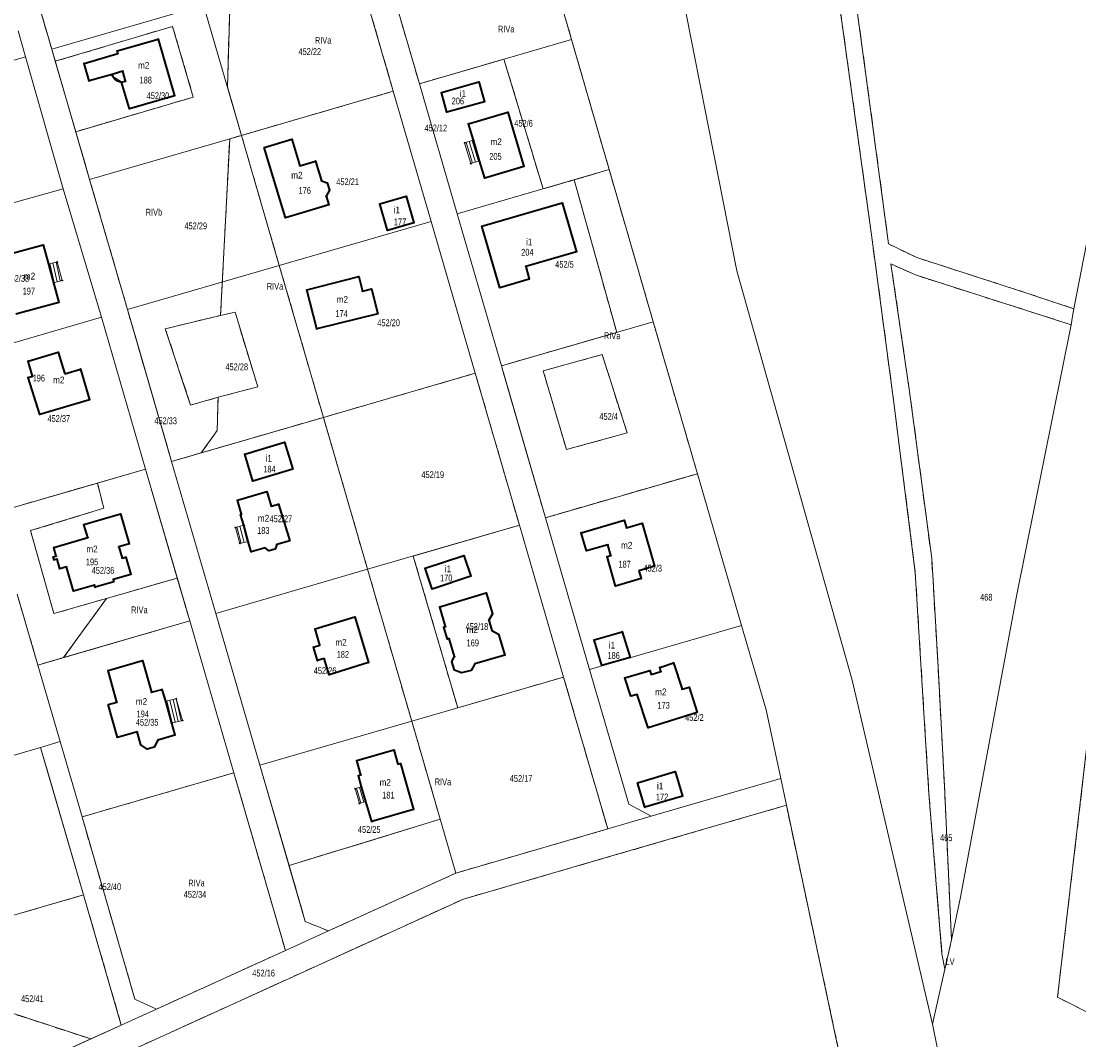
# Model space of a CAD drawing. Header units: metres. Extents: x 7496145 to 7500200, y 5498500 to 5502080.
# Tile 132 of 202: x 7498124 to 7498358, y 5500987 to 5501212. Entities that reach past the tile are written whole.
import ezdxf
from ezdxf.enums import TextEntityAlignment as Align

# ---------------------------------------------------------------- set-up
doc = ezdxf.new("R2010")
doc.units = ezdxf.units.M
doc.header["$MEASUREMENT"] = 0
for name, pattern in [('2.25_0.75', [3, 2.25, -0.75]), ('219-1000', [0]), ('egug-1000', [0])]:
    doc.linetypes.add(name, pattern=pattern)
doc.layers.get('0').update_dxf_attribs({"color": 2, "linetype": 'CONTINUOUS', "lineweight": 5})
for name, color, linetype in [('209-oznaczenie konturu klasyfikacyjnego', 7, 'CONTINUOUS'), ('211-numer działki ewidencyjnej', 7, 'CONTINUOUS'), ('217-kontur klasyfikacyjny', 7, 'CONTINUOUS'), ('218-kontur użytku gruntowego', 7, 'CONTINUOUS'), ('219-działka ewidencyjna', 7, 'CONTINUOUS'), ('312-budynek ewidencyjny', 7, 'CONTINUOUS'), ('312-oznaczenie budynku ewidencyjnego', 7, 'CONTINUOUS'), ('312-oznaczenie budynku ewidencyjnego-Atr117', 7, 'CONTINUOUS'), ('352-schody', 7, 'CONTINUOUS'), ('Punkt budynku', 7, 'CONTINUOUS')]:
    doc.layers.add(name, color=color, linetype=linetype)
doc.styles.get("Standard").update_dxf_attribs({"font": 'Working1250', "width": 0.75})

# ---------------------------------------------------------------- blocks, each defined once
blk = doc.blocks.new('PUNKTBUD')
at = {"color": 0}
blk.add_circle((0, 0), 0.09, dxfattribs=at)

msp = doc.modelspace()

# ---------------------------------------------------------------- linework, layer by layer
at = {"layer": '217-kontur klasyfikacyjny', "color": 3, "linetype": '2.25_0.75', "lineweight": 18, "flags": 128}
for points in [[(7498311.05, 5501199.26), (7498302.84, 5501259.58)], [(7498300.2, 5501250.81), (7498312.14, 5501164.95)], [(7498245.75, 5501208.2), (7498237.43, 5501237.02)], [(7498203.7, 5501227.18), (7498212.07, 5501198.38)], [(7498206.3, 5501196.73), (7498197.93, 5501225.54)], [(7498169.57, 5501197.69), (7498170.16, 5501217.49)], [(7498128.28, 5501214.34), (7498130.7, 5501206.03)], [(7498131.48, 5501203.35), (7498157.44, 5501211.09)], [(7498157.44, 5501211.09), (7498162.03, 5501195.42)], [(7498254.08, 5501179.38), (7498245.75, 5501208.2)], [(7498130.7, 5501206.03), (7498131.48, 5501203.35)], [(7498212.07, 5501198.38), (7498230.79, 5501203.84)], [(7498230.79, 5501203.84), (7498239.45, 5501175.12)], [(7498172.69, 5501186.97), (7498169.57, 5501197.69)], [(7498315.92, 5501162.94), (7498311.05, 5501199.26)], [(7498162.03, 5501195.42), (7498136.01, 5501187.77)], [(7498172.69, 5501186.97), (7498206.3, 5501196.73)], [(7498136.01, 5501187.77), (7498139.08, 5501177.21)], [(7498168.07, 5501147.14), (7498170.08, 5501186.21)], [(7498170.08, 5501186.21), (7498172.69, 5501186.97)], [(7498181.06, 5501158.17), (7498172.69, 5501186.97)], [(7498246.34, 5501177.12), (7498254.08, 5501179.38)], [(7498260.39, 5501157.54), (7498254.08, 5501179.38)], [(7498139.08, 5501177.21), (7498147.45, 5501148.41)], [(7498239.45, 5501175.12), (7498246.34, 5501177.12)], [(7498246.34, 5501177.12), (7498255.75, 5501143.35)], [(7498312.14, 5501164.95), (7498317.02, 5501128.38)], [(7498322.15, 5501159.92), (7498315.92, 5501162.94)], [(7498190.83, 5501124.55), (7498181.06, 5501158.17)], [(7498320.56, 5501130.29), (7498316.44, 5501158.55)], [(7498316.44, 5501158.55), (7498321.86, 5501156.07)], [(7498346.96, 5501151.92), (7498322.15, 5501159.92)], [(7498263.83, 5501145.68), (7498260.39, 5501157.54)], [(7498321.86, 5501156.07), (7498356.33, 5501145.06)], [(7498356.96, 5501148.57), (7498346.96, 5501151.92)], [(7498147.45, 5501148.41), (7498149.42, 5501141.63)], [(7498356.61, 5501146.96), (7498356.96, 5501148.57)], [(7498155.83, 5501144.17), (7498168.07, 5501147.14)], [(7498168.07, 5501147.14), (7498171.27, 5501147.81)], [(7498171.27, 5501147.81), (7498176.3, 5501131.33)], [(7498356.33, 5501145.06), (7498356.61, 5501146.96)], [(7498161.43, 5501127.28), (7498155.83, 5501144.17)], [(7498273.6, 5501112.1), (7498263.83, 5501145.68)], [(7498149.42, 5501141.63), (7498154.09, 5501125.58)], [(7498255.75, 5501143.35), (7498230.21, 5501135.97)], [(7498239.49, 5501134.86), (7498252.51, 5501138.45)], [(7498252.51, 5501138.45), (7498258.05, 5501121.16)], [(7498224.44, 5501134.32), (7498190.83, 5501124.55)], [(7498234.21, 5501100.71), (7498224.44, 5501134.32)], [(7498230.21, 5501135.97), (7498231.35, 5501132.05)], [(7498244.62, 5501117.42), (7498239.49, 5501134.86)], [(7498231.35, 5501132.05), (7498236.4, 5501114.69)], [(7498176.3, 5501131.33), (7498167.53, 5501129.02)], [(7498325.48, 5501093.31), (7498320.56, 5501130.29)], [(7498167.53, 5501129.02), (7498161.43, 5501127.28)], [(7498167.31, 5501121.63), (7498167.53, 5501129.02)], [(7498317.02, 5501128.38), (7498321.83, 5501090.22)], [(7498154.09, 5501125.58), (7498157.22, 5501114.8)], [(7498163.75, 5501116.69), (7498190.83, 5501124.55)], [(7498190.83, 5501124.55), (7498200.6, 5501090.94)], [(7498163.75, 5501116.69), (7498167.31, 5501121.63)], [(7498258.05, 5501121.16), (7498244.62, 5501117.42)], [(7498157.22, 5501114.8), (7498163.75, 5501116.69)], [(7498236.4, 5501114.69), (7498239.98, 5501102.36)], [(7498239.98, 5501102.36), (7498273.6, 5501112.1)], [(7498140.79, 5501110.03), (7498117.82, 5501103.35)], [(7498142.23, 5501104.5), (7498140.79, 5501110.03)], [(7498125.99, 5501099.49), (7498142.23, 5501104.5)], [(7498131.19, 5501081.13), (7498125.99, 5501099.49)], [(7498210.72, 5501093.88), (7498234.21, 5501100.71)], [(7498220.57, 5501060.29), (7498210.72, 5501093.88)], [(7498326.87, 5501069.32), (7498325.48, 5501093.31)], [(7498200.6, 5501090.94), (7498210.38, 5501057.33)], [(7498321.83, 5501090.22), (7498324.84, 5501041.35)], [(7498158.47, 5501089.01), (7498142.79, 5501084.49)], [(7498161.23, 5501079.52), (7498158.47, 5501089.01)], [(7498123.03, 5501085.43), (7498127.62, 5501069.75)], [(7498142.79, 5501084.49), (7498131.19, 5501081.13)], [(7498142.79, 5501084.49), (7498133.33, 5501071.4)], [(7498133.33, 5501071.4), (7498161.23, 5501079.52)], [(7498127.62, 5501069.75), (7498133.33, 5501071.4)], [(7498328.3, 5501042.93), (7498326.87, 5501069.32)], [(7498243.99, 5501067.09), (7498220.57, 5501060.29)], [(7498253.76, 5501033.49), (7498243.99, 5501067.09)], [(7498210.38, 5501057.33), (7498216.69, 5501035.61)], [(7498360.06, 5501053.81), (7498353.31, 5500996.25)], [(7498171, 5501045.9), (7498137.39, 5501036.15)], [(7498182.43, 5501006.59), (7498171, 5501045.9)], [(7498324.84, 5501041.35), (7498327.74, 5501005.86)], [(7498329.84, 5501008.94), (7498328.3, 5501042.93)], [(7498293.3, 5501038.73), (7498255.42, 5501027.72)], [(7498306.79, 5500975.48), (7498293.3, 5501038.73)], [(7498137.39, 5501036.15), (7498149.11, 5500995.8)], [(7498216.69, 5501035.61), (7498183.22, 5501025.4)], [(7498220.15, 5501023.72), (7498253.76, 5501033.49)], [(7498255.42, 5501027.72), (7498221.82, 5501017.96)], [(7498183.22, 5501025.4), (7498186.82, 5501013)], [(7498191.92, 5501010.9), (7498220.15, 5501023.72)], [(7498137.72, 5501018.89), (7498101.68, 5501008.41)], [(7498146.09, 5500990.08), (7498137.72, 5501018.89)], [(7498221.82, 5501017.96), (7498147.89, 5500984.33)], [(7498186.82, 5501013), (7498191.92, 5501010.9)], [(7498328.36, 5501002.43), (7498329.84, 5501008.94)], [(7498153.87, 5500993.61), (7498182.43, 5501006.59)], [(7498327.74, 5501005.86), (7498328.36, 5501002.43)], [(7498139.31, 5500987), (7498084.79, 5501004.9)], [(7498353.31, 5500996.25), (7498369.72, 5500988.02)], [(7498149.11, 5500995.8), (7498153.87, 5500993.61)], [(7498139.31, 5500987), (7498146.09, 5500990.08)], [(7498111.58, 5500974.4), (7498139.31, 5500987)]]:
    msp.add_lwpolyline(points, dxfattribs=at)
at = {"layer": '218-kontur użytku gruntowego', "color": 3, "linetype": 'egug-1000', "lineweight": 18, "flags": 128}
for points in [[(7498302.84, 5501259.58), (7498311.05, 5501199.26)], [(7498312.14, 5501164.95), (7498300.2, 5501250.81)], [(7498245.75, 5501208.2), (7498237.43, 5501237.02)], [(7498268.1, 5501229.3), (7498282.33, 5501156.96)], [(7498203.7, 5501227.18), (7498212.07, 5501198.38)], [(7498206.3, 5501196.73), (7498197.93, 5501225.54)], [(7498170.16, 5501217.49), (7498169.57, 5501197.69)], [(7498128.28, 5501214.34), (7498130.7, 5501206.03)], [(7498131.48, 5501203.35), (7498157.44, 5501211.09)], [(7498157.44, 5501211.09), (7498162.03, 5501195.42)], [(7498254.08, 5501179.38), (7498245.75, 5501208.2)], [(7498130.7, 5501206.03), (7498131.48, 5501203.35)], [(7498124.91, 5501204.34), (7498091.29, 5501194.58)], [(7498133.22, 5501175.16), (7498124.91, 5501204.34)], [(7498131.48, 5501203.35), (7498136.01, 5501187.77)], [(7498230.79, 5501203.84), (7498212.07, 5501198.38)], [(7498239.45, 5501175.12), (7498230.79, 5501203.84)], [(7498169.57, 5501197.69), (7498172.69, 5501186.97)], [(7498212.07, 5501198.38), (7498220.44, 5501169.58)], [(7498311.05, 5501199.26), (7498315.92, 5501162.94)], [(7498356.96, 5501148.57), (7498366.88, 5501199.73)], [(7498162.03, 5501195.42), (7498136.01, 5501187.77)], [(7498172.69, 5501186.97), (7498206.3, 5501196.73)], [(7498214.67, 5501167.93), (7498206.3, 5501196.73)], [(7498136.01, 5501187.77), (7498139.08, 5501177.21)], [(7498170.08, 5501186.21), (7498168.07, 5501147.14)], [(7498172.69, 5501186.97), (7498170.08, 5501186.21)], [(7498172.69, 5501186.97), (7498181.06, 5501158.17)], [(7498254.08, 5501179.38), (7498246.34, 5501177.12)], [(7498260.39, 5501157.54), (7498254.08, 5501179.38)], [(7498139.08, 5501177.21), (7498147.45, 5501148.41)], [(7498246.34, 5501177.12), (7498239.45, 5501175.12)], [(7498246.34, 5501177.12), (7498255.75, 5501143.35)], [(7498141.68, 5501146.74), (7498133.22, 5501175.16)], [(7498220.44, 5501169.58), (7498230.21, 5501135.97)], [(7498224.44, 5501134.32), (7498214.67, 5501167.93)], [(7498317.02, 5501128.38), (7498312.14, 5501164.95)], [(7498315.92, 5501162.94), (7498322.15, 5501159.92)], [(7498181.06, 5501158.17), (7498190.83, 5501124.55)], [(7498316.44, 5501158.55), (7498320.56, 5501130.29)], [(7498321.86, 5501156.07), (7498316.44, 5501158.55)], [(7498322.15, 5501159.92), (7498346.96, 5501151.92)], [(7498263.83, 5501145.68), (7498260.39, 5501157.54)], [(7498282.33, 5501156.96), (7498307.88, 5501066.38)], [(7498356.33, 5501145.06), (7498321.86, 5501156.07)], [(7498346.96, 5501151.92), (7498356.96, 5501148.57)], [(7498147.45, 5501148.41), (7498149.42, 5501141.63)], [(7498356.61, 5501146.96), (7498356.96, 5501148.57)], [(7498151.46, 5501113.13), (7498141.68, 5501146.74)], [(7498168.07, 5501147.14), (7498155.83, 5501144.17)], [(7498171.27, 5501147.81), (7498168.07, 5501147.14)], [(7498176.3, 5501131.33), (7498171.27, 5501147.81)], [(7498356.33, 5501145.06), (7498356.61, 5501146.96)], [(7498155.83, 5501144.17), (7498161.43, 5501127.28)], [(7498273.6, 5501112.1), (7498263.83, 5501145.68)], [(7498344.2, 5501085.03), (7498356.33, 5501145.06)], [(7498149.42, 5501141.63), (7498154.09, 5501125.58)], [(7498255.75, 5501143.35), (7498230.21, 5501135.97)], [(7498239.49, 5501134.86), (7498252.51, 5501138.45)], [(7498252.51, 5501138.45), (7498258.05, 5501121.16)], [(7498224.44, 5501134.32), (7498190.83, 5501124.55)], [(7498234.21, 5501100.71), (7498224.44, 5501134.32)], [(7498230.21, 5501135.97), (7498231.35, 5501132.05)], [(7498244.62, 5501117.42), (7498239.49, 5501134.86)], [(7498231.35, 5501132.05), (7498236.4, 5501114.69)], [(7498167.53, 5501129.02), (7498176.3, 5501131.33)], [(7498320.56, 5501130.29), (7498325.48, 5501093.31)], [(7498161.43, 5501127.28), (7498167.53, 5501129.02)], [(7498167.53, 5501129.02), (7498167.31, 5501121.63)], [(7498321.83, 5501090.22), (7498317.02, 5501128.38)], [(7498154.09, 5501125.58), (7498157.22, 5501114.8)], [(7498190.83, 5501124.55), (7498163.75, 5501116.69)], [(7498190.83, 5501124.55), (7498200.6, 5501090.94)], [(7498167.31, 5501121.63), (7498163.75, 5501116.69)], [(7498258.05, 5501121.16), (7498244.62, 5501117.42)], [(7498163.75, 5501116.69), (7498157.22, 5501114.8)], [(7498157.22, 5501114.8), (7498166.99, 5501081.18)], [(7498236.4, 5501114.69), (7498239.98, 5501102.36)], [(7498151.46, 5501113.13), (7498140.79, 5501110.03)], [(7498158.47, 5501089.01), (7498151.46, 5501113.13)], [(7498239.98, 5501102.36), (7498273.6, 5501112.1)], [(7498283.36, 5501078.52), (7498273.6, 5501112.1)], [(7498117.82, 5501103.35), (7498140.79, 5501110.03)], [(7498140.79, 5501110.03), (7498142.23, 5501104.5)], [(7498142.23, 5501104.5), (7498125.99, 5501099.49)], [(7498239.98, 5501102.36), (7498249.75, 5501068.76)], [(7498125.99, 5501099.49), (7498131.19, 5501081.13)], [(7498234.21, 5501100.71), (7498210.72, 5501093.88)], [(7498243.99, 5501067.09), (7498234.21, 5501100.71)], [(7498210.72, 5501093.88), (7498220.57, 5501060.29)], [(7498325.48, 5501093.31), (7498326.87, 5501069.32)], [(7498200.6, 5501090.94), (7498210.38, 5501057.33)], [(7498324.84, 5501041.35), (7498321.83, 5501090.22)], [(7498158.47, 5501089.01), (7498142.79, 5501084.49)], [(7498161.23, 5501079.52), (7498158.47, 5501089.01)], [(7498127.62, 5501069.75), (7498123.03, 5501085.43)], [(7498131.19, 5501081.13), (7498142.79, 5501084.49)], [(7498142.79, 5501084.49), (7498133.33, 5501071.4)], [(7498331.81, 5501018.38), (7498344.2, 5501085.03)], [(7498166.99, 5501081.18), (7498176.77, 5501047.57)], [(7498133.33, 5501071.4), (7498161.23, 5501079.52)], [(7498171, 5501045.9), (7498161.23, 5501079.52)], [(7498288.8, 5501059.82), (7498283.36, 5501078.52)], [(7498133.33, 5501071.4), (7498127.62, 5501069.75)], [(7498249.75, 5501068.76), (7498258.4, 5501039)], [(7498326.87, 5501069.32), (7498328.3, 5501042.93)], [(7498220.57, 5501060.29), (7498243.99, 5501067.09)], [(7498253.76, 5501033.49), (7498243.99, 5501067.09)], [(7498307.88, 5501066.38), (7498325.63, 5500990.28)], [(7498292.05, 5501044.62), (7498288.8, 5501059.82)], [(7498210.38, 5501057.33), (7498216.69, 5501035.61)], [(7498128.22, 5501051.54), (7498132.55, 5501052.8)], [(7498132.55, 5501052.8), (7498137.39, 5501036.15)], [(7498360.06, 5501053.81), (7498353.31, 5500996.25)], [(7498129.81, 5501046.06), (7498128.22, 5501051.54)], [(7498137.72, 5501018.89), (7498129.81, 5501046.06)], [(7498171, 5501045.9), (7498137.39, 5501036.15)], [(7498182.43, 5501006.59), (7498171, 5501045.9)], [(7498176.77, 5501047.57), (7498183.22, 5501025.4)], [(7498270.99, 5501038.5), (7498292.05, 5501044.62)], [(7498293.3, 5501038.73), (7498292.05, 5501044.62)], [(7498327.74, 5501005.86), (7498324.84, 5501041.35)], [(7498328.3, 5501042.93), (7498329.84, 5501008.94)], [(7498293.3, 5501038.73), (7498255.42, 5501027.72)], [(7498258.4, 5501039), (7498263.35, 5501036.28)], [(7498263.35, 5501036.28), (7498270.99, 5501038.5)], [(7498306.79, 5500975.48), (7498293.3, 5501038.73)], [(7498137.39, 5501036.15), (7498149.11, 5500995.8)], [(7498216.69, 5501035.61), (7498183.22, 5501025.4)], [(7498220.15, 5501023.72), (7498253.76, 5501033.49)], [(7498255.42, 5501027.72), (7498221.82, 5501017.96)], [(7498183.22, 5501025.4), (7498186.82, 5501013)], [(7498191.92, 5501010.9), (7498220.15, 5501023.72)], [(7498101.68, 5501008.41), (7498137.72, 5501018.89)], [(7498146.09, 5500990.08), (7498137.72, 5501018.89)], [(7498221.82, 5501017.96), (7498147.89, 5500984.33)], [(7498329.84, 5501008.94), (7498331.81, 5501018.38)], [(7498186.82, 5501013), (7498191.92, 5501010.9)], [(7498328.36, 5501002.43), (7498329.84, 5501008.94)], [(7498153.87, 5500993.61), (7498182.43, 5501006.59)], [(7498328.36, 5501002.43), (7498327.74, 5501005.86)], [(7498084.79, 5501004.9), (7498139.31, 5500987)], [(7498325.63, 5500990.28), (7498328.36, 5501002.43)], [(7498353.31, 5500996.25), (7498369.72, 5500988.02)], [(7498149.11, 5500995.8), (7498153.87, 5500993.61)], [(7498139.31, 5500987), (7498146.09, 5500990.08)], [(7498325.63, 5500990.28), (7498327.81, 5500979.72)], [(7498111.58, 5500974.4), (7498139.31, 5500987)]]:
    msp.add_lwpolyline(points, dxfattribs=at)
at = {"layer": '219-działka ewidencyjna', "color": 3, "linetype": '219-1000', "lineweight": 18, "flags": 128}
for points in [[(7498311.05, 5501199.26), (7498302.84, 5501259.58)], [(7498300.2, 5501250.81), (7498312.14, 5501164.95)], [(7498237.43, 5501237.02), (7498245.75, 5501208.2)], [(7498122.32, 5501234.84), (7498130.7, 5501206.03)], [(7498268.1, 5501229.3), (7498282.33, 5501156.96)], [(7498203.7, 5501227.18), (7498212.07, 5501198.38)], [(7498197.93, 5501225.54), (7498206.3, 5501196.73)], [(7498130.7, 5501206.03), (7498164.31, 5501215.79)], [(7498172.69, 5501186.97), (7498164.31, 5501215.79)], [(7498123.24, 5501210.1), (7498124.91, 5501204.34)], [(7498212.07, 5501198.38), (7498245.75, 5501208.2)], [(7498245.75, 5501208.2), (7498254.08, 5501179.38)], [(7498130.7, 5501206.03), (7498139.08, 5501177.21)], [(7498091.29, 5501194.58), (7498124.91, 5501204.34)], [(7498124.91, 5501204.34), (7498133.22, 5501175.16)], [(7498212.07, 5501198.38), (7498220.44, 5501169.58)], [(7498311.05, 5501199.26), (7498315.92, 5501162.94)], [(7498356.96, 5501148.57), (7498366.88, 5501199.73)], [(7498172.69, 5501186.97), (7498206.3, 5501196.73)], [(7498206.3, 5501196.73), (7498214.67, 5501167.93)], [(7498139.08, 5501177.21), (7498172.69, 5501186.97)], [(7498172.69, 5501186.97), (7498181.06, 5501158.17)], [(7498220.44, 5501169.58), (7498254.08, 5501179.38)], [(7498254.08, 5501179.38), (7498260.39, 5501157.54)], [(7498139.08, 5501177.21), (7498147.45, 5501148.41)], [(7498099.68, 5501165.77), (7498133.22, 5501175.16)], [(7498141.68, 5501146.74), (7498133.22, 5501175.16)], [(7498220.44, 5501169.58), (7498230.21, 5501135.97)], [(7498181.06, 5501158.17), (7498214.67, 5501167.93)], [(7498214.67, 5501167.93), (7498224.44, 5501134.32)], [(7498312.14, 5501164.95), (7498317.02, 5501128.38)], [(7498315.92, 5501162.94), (7498322.15, 5501159.92)], [(7498147.45, 5501148.41), (7498181.06, 5501158.17)], [(7498181.06, 5501158.17), (7498190.83, 5501124.55)], [(7498320.56, 5501130.29), (7498316.44, 5501158.55)], [(7498321.86, 5501156.07), (7498316.44, 5501158.55)], [(7498322.15, 5501159.92), (7498346.96, 5501151.92)], [(7498260.39, 5501157.54), (7498263.83, 5501145.68)], [(7498282.33, 5501156.96), (7498307.88, 5501066.38)], [(7498321.86, 5501156.07), (7498356.33, 5501145.06)], [(7498346.96, 5501151.92), (7498356.96, 5501148.57)], [(7498147.45, 5501148.41), (7498157.22, 5501114.8)], [(7498356.61, 5501146.96), (7498356.96, 5501148.57)], [(7498141.68, 5501146.74), (7498108.05, 5501136.96)], [(7498141.68, 5501146.74), (7498151.46, 5501113.13)], [(7498356.33, 5501145.06), (7498356.61, 5501146.96)], [(7498230.21, 5501135.97), (7498263.83, 5501145.68)], [(7498263.83, 5501145.68), (7498273.6, 5501112.1)], [(7498344.2, 5501085.03), (7498356.33, 5501145.06)], [(7498190.83, 5501124.55), (7498224.44, 5501134.32)], [(7498224.44, 5501134.32), (7498234.21, 5501100.71)], [(7498230.21, 5501135.97), (7498239.98, 5501102.36)], [(7498320.56, 5501130.29), (7498325.48, 5501093.31)], [(7498317.02, 5501128.38), (7498321.83, 5501090.22)], [(7498157.22, 5501114.8), (7498190.83, 5501124.55)], [(7498190.83, 5501124.55), (7498200.6, 5501090.94)], [(7498157.22, 5501114.8), (7498166.99, 5501081.18)], [(7498151.46, 5501113.13), (7498117.82, 5501103.35)], [(7498151.46, 5501113.13), (7498161.23, 5501079.52)], [(7498239.98, 5501102.36), (7498273.6, 5501112.1)], [(7498273.6, 5501112.1), (7498283.36, 5501078.52)], [(7498239.98, 5501102.36), (7498249.75, 5501068.76)], [(7498200.6, 5501090.94), (7498234.21, 5501100.71)], [(7498234.21, 5501100.71), (7498243.99, 5501067.09)], [(7498326.87, 5501069.32), (7498325.48, 5501093.31)], [(7498166.99, 5501081.18), (7498200.6, 5501090.94)], [(7498200.6, 5501090.94), (7498210.38, 5501057.33)], [(7498324.84, 5501041.35), (7498321.83, 5501090.22)], [(7498127.62, 5501069.75), (7498123.03, 5501085.43)], [(7498331.81, 5501018.38), (7498344.2, 5501085.03)], [(7498166.99, 5501081.18), (7498176.77, 5501047.57)], [(7498127.62, 5501069.75), (7498161.23, 5501079.52)], [(7498171, 5501045.9), (7498161.23, 5501079.52)], [(7498249.75, 5501068.76), (7498283.36, 5501078.52)], [(7498283.36, 5501078.52), (7498288.8, 5501059.82)], [(7498127.62, 5501069.75), (7498132.55, 5501052.8)], [(7498249.75, 5501068.76), (7498258.4, 5501039)], [(7498326.87, 5501069.32), (7498328.3, 5501042.93)], [(7498210.38, 5501057.33), (7498243.99, 5501067.09)], [(7498243.99, 5501067.09), (7498253.76, 5501033.49)], [(7498307.88, 5501066.38), (7498325.63, 5500990.28)], [(7498288.8, 5501059.82), (7498292.05, 5501044.62)], [(7498176.77, 5501047.57), (7498210.38, 5501057.33)], [(7498210.38, 5501057.33), (7498220.15, 5501023.72)], [(7498128.22, 5501051.54), (7498132.55, 5501052.8)], [(7498132.55, 5501052.8), (7498137.39, 5501036.15)], [(7498353.31, 5500996.25), (7498360.06, 5501053.81)], [(7498128.22, 5501051.54), (7498092.19, 5501041.06)], [(7498128.22, 5501051.54), (7498137.72, 5501018.89)], [(7498137.39, 5501036.15), (7498171, 5501045.9)], [(7498171, 5501045.9), (7498182.43, 5501006.59)], [(7498176.77, 5501047.57), (7498186.82, 5501013)], [(7498263.35, 5501036.28), (7498292.05, 5501044.62)], [(7498292.05, 5501044.62), (7498293.3, 5501038.73)], [(7498324.84, 5501041.35), (7498327.74, 5501005.86)], [(7498328.3, 5501042.93), (7498329.84, 5501008.94)], [(7498255.42, 5501027.72), (7498293.3, 5501038.73)], [(7498258.4, 5501039), (7498263.35, 5501036.28)], [(7498293.3, 5501038.73), (7498306.79, 5500975.48)], [(7498137.39, 5501036.15), (7498149.11, 5500995.8)], [(7498253.76, 5501033.49), (7498263.35, 5501036.28)], [(7498220.15, 5501023.72), (7498253.76, 5501033.49)], [(7498221.82, 5501017.96), (7498255.42, 5501027.72)], [(7498191.92, 5501010.9), (7498220.15, 5501023.72)], [(7498137.72, 5501018.89), (7498101.68, 5501008.41)], [(7498221.82, 5501017.96), (7498113.27, 5500968.58)], [(7498137.72, 5501018.89), (7498146.09, 5500990.08)], [(7498329.84, 5501008.94), (7498331.81, 5501018.38)], [(7498186.82, 5501013), (7498191.92, 5501010.9)], [(7498182.43, 5501006.59), (7498191.92, 5501010.9)], [(7498328.36, 5501002.43), (7498329.84, 5501008.94)], [(7498153.87, 5500993.61), (7498182.43, 5501006.59)], [(7498327.74, 5501005.86), (7498328.36, 5501002.43)], [(7498325.63, 5500990.28), (7498328.36, 5501002.43)], [(7498353.31, 5500996.25), (7498369.72, 5500988.02)], [(7498149.11, 5500995.8), (7498153.87, 5500993.61)], [(7498146.09, 5500990.08), (7498153.87, 5500993.61)], [(7498146.09, 5500990.08), (7498111.58, 5500974.4)], [(7498325.63, 5500990.28), (7498327.81, 5500979.72)]]:
    msp.add_lwpolyline(points, dxfattribs=at)
at = {"layer": '312-budynek ewidencyjny', "color": 7, "linetype": 'Continuous', "lineweight": 35, "flags": 128}
for points in [[(7498145.17, 5501205.66), (7498154.23, 5501208.28)], [(7498154.23, 5501208.28), (7498157.85, 5501195.71)], [(7498137.85, 5501202.9), (7498145.34, 5501205.08)], [(7498145.34, 5501205.08), (7498145.17, 5501205.66)], [(7498138.96, 5501199), (7498137.85, 5501202.9)], [(7498144.07, 5501200.47), (7498138.96, 5501199)], [(7498144.27, 5501200.53), (7498144.07, 5501200.47)], [(7498146.45, 5501201.16), (7498144.27, 5501200.53)], [(7498147.02, 5501198.98), (7498146.45, 5501201.16)], [(7498146.16, 5501198.72), (7498147.02, 5501198.98)], [(7498147.91, 5501192.84), (7498146.16, 5501198.72)], [(7498216.95, 5501196.45), (7498225.23, 5501198.8)], [(7498225.23, 5501198.8), (7498226.46, 5501194.41)], [(7498157.85, 5501195.71), (7498147.91, 5501192.84)], [(7498218.11, 5501192.12), (7498216.95, 5501196.45)], [(7498226.46, 5501194.41), (7498218.11, 5501192.12)], [(7498222.95, 5501189.54), (7498231.61, 5501192.08)], [(7498231.61, 5501192.08), (7498235.16, 5501180.06)], [(7498224.03, 5501185.9), (7498222.95, 5501189.54)], [(7498177.74, 5501184.26), (7498183.86, 5501186.11)], [(7498183.86, 5501186.11), (7498185.63, 5501180.25)], [(7498225.4, 5501181.3), (7498224.03, 5501185.9)], [(7498182.43, 5501168.71), (7498177.74, 5501184.26)], [(7498185.63, 5501180.25), (7498189.07, 5501181.29)], [(7498189.07, 5501181.29), (7498190.4, 5501176.91)], [(7498226.52, 5501177.51), (7498225.4, 5501181.3)], [(7498235.16, 5501180.06), (7498226.52, 5501177.51)], [(7498190.4, 5501176.91), (7498191.68, 5501176.47)], [(7498191.68, 5501176.47), (7498192.17, 5501174.84)], [(7498192.17, 5501174.84), (7498191.42, 5501173.51)], [(7498191.42, 5501173.51), (7498192, 5501171.61)], [(7498203.31, 5501171.81), (7498209.15, 5501173.49)], [(7498205.01, 5501165.93), (7498203.31, 5501171.81)], [(7498209.15, 5501173.49), (7498210.83, 5501167.61)], [(7498225.91, 5501166.84), (7498243.66, 5501172.02)], [(7498243.66, 5501172.02), (7498246.84, 5501161.21)], [(7498192, 5501171.61), (7498182.43, 5501168.71)], [(7498210.83, 5501167.61), (7498205.01, 5501165.93)], [(7498229.87, 5501153.26), (7498225.91, 5501166.84)], [(7498119.22, 5501160.15), (7498128.78, 5501162.74)], [(7498128.78, 5501162.74), (7498129.94, 5501158.5)], [(7498246.84, 5501161.21), (7498235.6, 5501157.93)], [(7498129.94, 5501158.5), (7498131.06, 5501154.36)], [(7498235.6, 5501157.93), (7498236.4, 5501155.14)], [(7498187.15, 5501152.8), (7498198.63, 5501155.71)], [(7498198.63, 5501155.71), (7498199.46, 5501152.46)], [(7498131.06, 5501154.36), (7498132.29, 5501149.98)], [(7498236.4, 5501155.14), (7498229.87, 5501153.26)], [(7498189.35, 5501144.12), (7498187.15, 5501152.8)], [(7498199.46, 5501152.46), (7498201.49, 5501152.97)], [(7498201.49, 5501152.97), (7498202.88, 5501147.5)], [(7498132.29, 5501149.98), (7498122.71, 5501147.37)], [(7498202.88, 5501147.5), (7498189.35, 5501144.12)], [(7498125.47, 5501137.03), (7498132.09, 5501138.98)], [(7498132.09, 5501138.98), (7498133.18, 5501135.6)], [(7498126.45, 5501133.69), (7498125.47, 5501137.03)], [(7498133.18, 5501135.6), (7498133.62, 5501134.23)], [(7498133.62, 5501134.23), (7498137.06, 5501135.26)], [(7498137.06, 5501135.26), (7498139.03, 5501128.43)], [(7498125.49, 5501133.41), (7498126.45, 5501133.69)], [(7498128.03, 5501125.19), (7498125.49, 5501133.41)], [(7498139.03, 5501128.43), (7498128.03, 5501125.19)], [(7498173.41, 5501116.41), (7498182.2, 5501119.09)], [(7498182.2, 5501119.09), (7498184.02, 5501113.13)], [(7498175.21, 5501110.45), (7498173.41, 5501116.41)], [(7498184.02, 5501113.13), (7498175.21, 5501110.45)], [(7498171.78, 5501106.23), (7498178.32, 5501108.13)], [(7498172.67, 5501103.17), (7498171.78, 5501106.23)], [(7498178.32, 5501108.13), (7498179.25, 5501104.91)], [(7498179.25, 5501104.91), (7498180.91, 5501105.39)], [(7498180.91, 5501105.39), (7498183.36, 5501097.26)], [(7498137.81, 5501100.86), (7498145.93, 5501103.2)], [(7498145.93, 5501103.2), (7498147.85, 5501096.56)], [(7498172.45, 5501103.04), (7498172.67, 5501103.17)], [(7498173.19, 5501100.69), (7498172.45, 5501103.04)], [(7498247.87, 5501099.04), (7498257.39, 5501101.81)], [(7498257.39, 5501101.81), (7498257.89, 5501100.11)], [(7498138.66, 5501097.96), (7498137.81, 5501100.86)], [(7498174.2, 5501097.11), (7498173.19, 5501100.69)], [(7498257.89, 5501100.11), (7498261.36, 5501101.12)], [(7498261.36, 5501101.12), (7498264.13, 5501091.62)], [(7498131.12, 5501095.78), (7498138.66, 5501097.96)], [(7498174.86, 5501094.83), (7498174.2, 5501097.11)], [(7498183.36, 5501097.26), (7498180.53, 5501096.42)], [(7498249.05, 5501095.01), (7498247.87, 5501099.04)], [(7498131.68, 5501093.86), (7498131.12, 5501095.78)], [(7498147.85, 5501096.56), (7498145.56, 5501095.9)], [(7498145.56, 5501095.9), (7498146.27, 5501093.42)], [(7498177.93, 5501095.67), (7498174.86, 5501094.83)], [(7498178.74, 5501095.03), (7498177.93, 5501095.67)], [(7498180.15, 5501095.4), (7498178.74, 5501095.03)], [(7498180.53, 5501096.42), (7498180.15, 5501095.4)], [(7498253.77, 5501096.39), (7498249.05, 5501095.01)], [(7498254.47, 5501094.01), (7498253.77, 5501096.39)], [(7498131.01, 5501093.67), (7498131.68, 5501093.86)], [(7498131.2, 5501093.01), (7498131.01, 5501093.67)], [(7498131.86, 5501093.21), (7498131.2, 5501093.01)], [(7498132.49, 5501091.04), (7498131.86, 5501093.21)], [(7498146.27, 5501093.42), (7498147.06, 5501093.65)], [(7498147.06, 5501093.65), (7498148.18, 5501089.78)], [(7498213.35, 5501091.18), (7498221.92, 5501094.01)], [(7498221.92, 5501094.01), (7498223.45, 5501089.41)], [(7498253.64, 5501093.77), (7498254.47, 5501094.01)], [(7498255.47, 5501087.22), (7498253.64, 5501093.77)], [(7498133.98, 5501091.47), (7498132.49, 5501091.04)], [(7498135.53, 5501086.13), (7498133.98, 5501091.47)], [(7498214.87, 5501086.58), (7498213.35, 5501091.18)], [(7498264.13, 5501091.62), (7498260.67, 5501090.62)], [(7498260.67, 5501090.62), (7498261.18, 5501088.87)], [(7498144.4, 5501088.16), (7498140.28, 5501086.96)], [(7498148.18, 5501089.78), (7498144.26, 5501088.65)], [(7498144.26, 5501088.65), (7498144.4, 5501088.16)], [(7498223.45, 5501089.41), (7498214.87, 5501086.58)], [(7498261.18, 5501088.87), (7498255.47, 5501087.22)], [(7498140.14, 5501087.45), (7498135.53, 5501086.13)], [(7498140.28, 5501086.96), (7498140.14, 5501087.45)], [(7498216.57, 5501082.64), (7498226.88, 5501085.71)], [(7498226.88, 5501085.71), (7498228.25, 5501081.11)], [(7498188.97, 5501077.78), (7498197.76, 5501080.44)], [(7498197.76, 5501080.44), (7498200.83, 5501070.28)], [(7498217.87, 5501078.28), (7498216.57, 5501082.64)], [(7498228.25, 5501081.11), (7498227.46, 5501079.72)], [(7498217.49, 5501078.17), (7498217.87, 5501078.28)], [(7498218.28, 5501075.48), (7498217.49, 5501078.17)], [(7498227.46, 5501079.72), (7498228.14, 5501077.42)], [(7498190.06, 5501074.18), (7498188.97, 5501077.78)], [(7498228.14, 5501077.42), (7498229.59, 5501076.6)], [(7498229.59, 5501076.6), (7498230.97, 5501071.95)], [(7498250.72, 5501075.31), (7498256.95, 5501077.13)], [(7498256.95, 5501077.13), (7498258.69, 5501071.4)], [(7498188.6, 5501073.74), (7498190.06, 5501074.18)], [(7498189.54, 5501070.73), (7498188.6, 5501073.74)], [(7498218.67, 5501075.59), (7498218.28, 5501075.48)], [(7498219.85, 5501071.62), (7498218.67, 5501075.59)], [(7498252.43, 5501069.67), (7498250.72, 5501075.31)], [(7498191.01, 5501071.19), (7498189.54, 5501070.73)], [(7498192.13, 5501067.6), (7498191.01, 5501071.19)], [(7498219.28, 5501070.56), (7498219.85, 5501071.62)], [(7498230.97, 5501071.95), (7498224.35, 5501069.99)], [(7498258.69, 5501071.4), (7498252.43, 5501069.67)], [(7498143.15, 5501068.58), (7498150.8, 5501070.74)], [(7498150.8, 5501070.74), (7498152.79, 5501063.72)], [(7498200.83, 5501070.28), (7498192.13, 5501067.6)], [(7498219.85, 5501068.65), (7498219.28, 5501070.56)], [(7498224.35, 5501069.99), (7498223.5, 5501068.53)], [(7498265.3, 5501069.24), (7498268.35, 5501070.27)], [(7498265.5, 5501068.3), (7498265.3, 5501069.24)], [(7498268.35, 5501070.27), (7498270.22, 5501064.39)], [(7498145.13, 5501061.56), (7498143.15, 5501068.58)], [(7498221.37, 5501068.01), (7498219.85, 5501068.65)], [(7498223.5, 5501068.53), (7498221.37, 5501068.01)], [(7498257.51, 5501066.91), (7498263.11, 5501068.55)], [(7498258.85, 5501062.85), (7498257.51, 5501066.91)], [(7498263.11, 5501068.55), (7498263.38, 5501067.69)], [(7498263.38, 5501067.69), (7498265.5, 5501068.3)], [(7498152.79, 5501063.72), (7498155.09, 5501064.37)], [(7498155.09, 5501064.37), (7498155.84, 5501061.73)], [(7498270.22, 5501064.39), (7498271.75, 5501064.87)], [(7498271.75, 5501064.87), (7498273.52, 5501059.24)], [(7498155.84, 5501061.73), (7498157.2, 5501056.92)], [(7498260.3, 5501063.23), (7498258.85, 5501062.85)], [(7498262.74, 5501055.85), (7498260.3, 5501063.23)], [(7498143.21, 5501061.01), (7498145.13, 5501061.56)], [(7498145.26, 5501053.75), (7498143.21, 5501061.01)], [(7498273.52, 5501059.24), (7498262.74, 5501055.85)], [(7498149.59, 5501054.97), (7498145.26, 5501053.75)], [(7498150.41, 5501052.09), (7498149.59, 5501054.97)], [(7498157.2, 5501056.92), (7498157.97, 5501054.22)], [(7498154.21, 5501053.16), (7498153.37, 5501051.61)], [(7498157.97, 5501054.22), (7498154.21, 5501053.16)], [(7498151.82, 5501051.16), (7498150.41, 5501052.09)], [(7498153.37, 5501051.61), (7498151.82, 5501051.16)], [(7498198.21, 5501048.62), (7498206.42, 5501050.99)], [(7498206.42, 5501050.99), (7498207.33, 5501047.82)], [(7498199.12, 5501045.45), (7498198.21, 5501048.62)], [(7498207.33, 5501047.82), (7498207.86, 5501047.97)], [(7498207.86, 5501047.97), (7498210.8, 5501037.77)], [(7498198.59, 5501045.3), (7498199.12, 5501045.45)], [(7498260.38, 5501043.69), (7498268.68, 5501046.19)], [(7498268.68, 5501046.19), (7498270.31, 5501040.76)], [(7498199.29, 5501042.83), (7498198.59, 5501045.3)], [(7498261.98, 5501038.28), (7498260.38, 5501043.69)], [(7498200.25, 5501039.52), (7498199.29, 5501042.83)], [(7498270.31, 5501040.76), (7498261.98, 5501038.28)], [(7498201.53, 5501035.1), (7498200.25, 5501039.52)], [(7498210.8, 5501037.77), (7498201.53, 5501035.1)]]:
    msp.add_lwpolyline(points, dxfattribs=at)
at = {"layer": '352-schody', "color": 7, "linetype": 'Continuous', "lineweight": 18, "flags": 128}
for points in [[(7498144.07, 5501200.47), (7498144.27, 5501200.53), (7498146.45, 5501201.16), (7498147.02, 5501198.98), (7498146.16, 5501198.72), (7498145.92, 5501198.75), (7498145.68, 5501198.8), (7498145.45, 5501198.88), (7498145.23, 5501198.98), (7498145.02, 5501199.1), (7498144.82, 5501199.25), (7498144.65, 5501199.41), (7498144.49, 5501199.6), (7498144.35, 5501199.8), (7498144.23, 5501200.01), (7498144.14, 5501200.24)], [(7498144.07, 5501200.47), (7498144.27, 5501200.53), (7498146.45, 5501201.16), (7498147.02, 5501198.98), (7498146.16, 5501198.72), (7498145.92, 5501198.75), (7498145.68, 5501198.8), (7498145.45, 5501198.88), (7498145.23, 5501198.98), (7498145.02, 5501199.1), (7498144.82, 5501199.25), (7498144.65, 5501199.41), (7498144.49, 5501199.6), (7498144.35, 5501199.8), (7498144.23, 5501200.01), (7498144.14, 5501200.24)], [(7498222.08, 5501185.3), (7498224.03, 5501185.9), (7498225.4, 5501181.3), (7498223.46, 5501180.71)], [(7498222.08, 5501185.3), (7498224.03, 5501185.9), (7498225.4, 5501181.3), (7498223.46, 5501180.71)], [(7498129.94, 5501158.5), (7498131.91, 5501158.95), (7498132.99, 5501154.85), (7498131.06, 5501154.36)], [(7498129.94, 5501158.5), (7498131.91, 5501158.95), (7498132.99, 5501154.85), (7498131.06, 5501154.36)], [(7498171.34, 5501100.2), (7498173.19, 5501100.69), (7498174.2, 5501097.11), (7498172.34, 5501096.68)], [(7498171.34, 5501100.2), (7498173.19, 5501100.69), (7498174.2, 5501097.11), (7498172.34, 5501096.68)], [(7498155.84, 5501061.73), (7498158.26, 5501062.3), (7498159.61, 5501057.47), (7498157.2, 5501056.92)], [(7498155.84, 5501061.73), (7498158.26, 5501062.3), (7498159.61, 5501057.47), (7498157.2, 5501056.92)], [(7498197.82, 5501042.4), (7498199.29, 5501042.83), (7498200.25, 5501039.52), (7498198.78, 5501039.09)], [(7498197.82, 5501042.4), (7498199.29, 5501042.83), (7498200.25, 5501039.52), (7498198.78, 5501039.09)]]:
    msp.add_lwpolyline(points, close=True, dxfattribs=at)
for points in [[(7498146.27, 5501198.75), (7498144.24, 5501199.99)], [(7498225.16, 5501181.23), (7498223.75, 5501185.82)], [(7498223.82, 5501180.82), (7498222.42, 5501185.4)], [(7498224.49, 5501181.03), (7498223.08, 5501185.61)], [(7498131.24, 5501154.4), (7498130.28, 5501158.58)], [(7498131.91, 5501154.58), (7498130.96, 5501158.73)], [(7498132.59, 5501154.75), (7498131.65, 5501158.89)], [(7498172.62, 5501096.74), (7498171.68, 5501100.29)], [(7498173.3, 5501096.9), (7498172.36, 5501100.47)], [(7498173.98, 5501097.06), (7498173.03, 5501100.65)], [(7498157.33, 5501056.95), (7498156.18, 5501061.81)], [(7498158.01, 5501057.1), (7498156.86, 5501061.97)], [(7498158.69, 5501057.26), (7498157.54, 5501062.13)], [(7498159.37, 5501057.42), (7498158.22, 5501062.29)], [(7498199.12, 5501039.19), (7498198.16, 5501042.5)], [(7498199.79, 5501039.39), (7498198.83, 5501042.7)]]:
    msp.add_lwpolyline(points, dxfattribs=at)

# ---------------------------------------------------------------- block references
at = {"layer": 'Punkt budynku', "color": 5, "linetype": 'Continuous', "lineweight": 13}
for p in [(7498154.23, 5501208.28), (7498145.17, 5501205.66), (7498145.34, 5501205.08), (7498137.85, 5501202.9), (7498144.07, 5501200.47), (7498144.14, 5501200.24), (7498144.23, 5501200.01), (7498144.27, 5501200.53), (7498144.35, 5501199.8), (7498146.45, 5501201.16), (7498138.96, 5501199), (7498144.49, 5501199.6), (7498144.65, 5501199.41), (7498144.82, 5501199.25), (7498145.02, 5501199.1), (7498145.23, 5501198.98), (7498145.45, 5501198.88), (7498145.68, 5501198.8), (7498145.92, 5501198.75), (7498146.16, 5501198.72), (7498147.02, 5501198.98), (7498225.23, 5501198.8), (7498157.85, 5501195.71), (7498216.95, 5501196.45), (7498147.91, 5501192.84), (7498226.46, 5501194.41), (7498218.11, 5501192.12), (7498231.61, 5501192.08), (7498222.95, 5501189.54), (7498183.86, 5501186.11), (7498224.03, 5501185.9), (7498177.74, 5501184.26), (7498222.08, 5501185.3), (7498189.07, 5501181.29), (7498225.4, 5501181.3), (7498185.63, 5501180.25), (7498223.46, 5501180.71), (7498235.16, 5501180.06), (7498190.4, 5501176.91), (7498191.68, 5501176.47), (7498226.52, 5501177.51), (7498192.17, 5501174.84), (7498191.42, 5501173.51), (7498203.31, 5501171.81), (7498209.15, 5501173.49), (7498243.66, 5501172.02), (7498192, 5501171.61), (7498182.43, 5501168.71), (7498210.83, 5501167.61), (7498205.01, 5501165.93), (7498225.91, 5501166.84), (7498128.78, 5501162.74), (7498246.84, 5501161.21), (7498129.94, 5501158.5), (7498131.91, 5501158.95), (7498235.6, 5501157.93), (7498198.63, 5501155.71), (7498131.06, 5501154.36), (7498132.99, 5501154.85), (7498201.49, 5501152.97), (7498229.87, 5501153.26), (7498236.4, 5501155.14), (7498187.15, 5501152.8), (7498199.46, 5501152.46), (7498132.29, 5501149.98), (7498202.88, 5501147.5), (7498189.35, 5501144.12), (7498132.09, 5501138.98), (7498125.47, 5501137.03), (7498133.18, 5501135.6), (7498133.62, 5501134.23), (7498137.06, 5501135.26), (7498125.49, 5501133.41), (7498126.45, 5501133.69), (7498139.03, 5501128.43), (7498128.03, 5501125.19), (7498182.2, 5501119.09), (7498173.41, 5501116.41), (7498184.02, 5501113.13), (7498175.21, 5501110.45), (7498171.78, 5501106.23), (7498178.32, 5501108.13), (7498179.25, 5501104.91), (7498180.91, 5501105.39), (7498145.93, 5501103.2), (7498172.45, 5501103.04), (7498172.67, 5501103.17), (7498257.39, 5501101.81), (7498137.81, 5501100.86), (7498171.34, 5501100.2), (7498173.19, 5501100.69), (7498257.89, 5501100.11), (7498261.36, 5501101.12), (7498138.66, 5501097.96), (7498174.2, 5501097.11), (7498183.36, 5501097.26), (7498247.87, 5501099.04), (7498131.12, 5501095.78), (7498145.56, 5501095.9), (7498147.85, 5501096.56), (7498172.34, 5501096.68), (7498174.86, 5501094.83), (7498177.93, 5501095.67), (7498178.74, 5501095.03), (7498180.15, 5501095.4), (7498180.53, 5501096.42), (7498249.05, 5501095.01), (7498253.77, 5501096.39), (7498131.01, 5501093.67), (7498131.2, 5501093.01), (7498131.68, 5501093.86), (7498131.86, 5501093.21), (7498146.27, 5501093.42), (7498147.06, 5501093.65), (7498221.92, 5501094.01), (7498253.64, 5501093.77), (7498254.47, 5501094.01), (7498132.49, 5501091.04), (7498133.98, 5501091.47), (7498148.18, 5501089.78), (7498213.35, 5501091.18), (7498260.67, 5501090.62), (7498264.13, 5501091.62), (7498140.14, 5501087.45), (7498144.26, 5501088.65), (7498144.4, 5501088.16), (7498223.45, 5501089.41), (7498261.18, 5501088.87), (7498135.53, 5501086.13), (7498140.28, 5501086.96), (7498214.87, 5501086.58), (7498226.88, 5501085.71), (7498255.47, 5501087.22), (7498197.76, 5501080.44), (7498216.57, 5501082.64), (7498228.25, 5501081.11), (7498217.49, 5501078.17), (7498217.87, 5501078.28), (7498227.46, 5501079.72), (7498188.97, 5501077.78), (7498228.14, 5501077.42), (7498229.59, 5501076.6), (7498256.95, 5501077.13), (7498188.6, 5501073.74), (7498190.06, 5501074.18), (7498218.28, 5501075.48), (7498218.67, 5501075.59), (7498250.72, 5501075.31), (7498191.01, 5501071.19), (7498219.85, 5501071.62), (7498230.97, 5501071.95), (7498258.69, 5501071.4), (7498150.8, 5501070.74), (7498189.54, 5501070.73), (7498200.83, 5501070.28), (7498219.28, 5501070.56), (7498219.85, 5501068.65), (7498224.35, 5501069.99), (7498252.43, 5501069.67), (7498265.3, 5501069.24), (7498268.35, 5501070.27), (7498143.15, 5501068.58), (7498192.13, 5501067.6), (7498221.37, 5501068.01), (7498223.5, 5501068.53), (7498257.51, 5501066.91), (7498263.11, 5501068.55), (7498263.38, 5501067.69), (7498265.5, 5501068.3), (7498155.09, 5501064.37), (7498270.22, 5501064.39), (7498271.75, 5501064.87), (7498152.79, 5501063.72), (7498155.84, 5501061.73), (7498158.26, 5501062.3), (7498258.85, 5501062.85), (7498260.3, 5501063.23), (7498143.21, 5501061.01), (7498145.13, 5501061.56), (7498159.61, 5501057.47), (7498273.52, 5501059.24), (7498149.59, 5501054.97), (7498157.2, 5501056.92), (7498262.74, 5501055.85), (7498145.26, 5501053.75), (7498154.21, 5501053.16), (7498157.97, 5501054.22), (7498150.41, 5501052.09), (7498151.82, 5501051.16), (7498153.37, 5501051.61), (7498206.42, 5501050.99), (7498198.21, 5501048.62), (7498207.33, 5501047.82), (7498207.86, 5501047.97), (7498198.59, 5501045.3), (7498199.12, 5501045.45), (7498268.68, 5501046.19), (7498260.38, 5501043.69), (7498197.82, 5501042.4), (7498199.29, 5501042.83), (7498270.31, 5501040.76), (7498198.78, 5501039.09), (7498200.25, 5501039.52), (7498261.98, 5501038.28), (7498210.8, 5501037.77), (7498201.53, 5501035.1)]:
    msp.add_blockref('PUNKTBUD', p, dxfattribs=at)

# ---------------------------------------------------------------- texts
at = {"layer": '209-oznaczenie konturu klasyfikacyjnego', "color": 3, "linetype": 'Continuous', "lineweight": 18, "width": 0.79}
for s, p in [('RIVa', (7498229.46, 5501209.75)), ('RIVa', (7498188.94, 5501207.26)), ('RIVb', (7498151.49, 5501169.21)), ('RIVa', (7498178.29, 5501152.83)), ('RIVa', (7498252.91, 5501141.87)), ('RIVa', (7498148.28, 5501081.21)), ('RIVa', (7498215.47, 5501043.15)), ('RIVa', (7498160.91, 5501020.76)), ('ŁV', (7498328.53, 5501003.38))]:
    msp.add_text(s, height=1.5, dxfattribs=at).set_placement(p)
at = {"layer": '211-numer działki ewidencyjnej', "color": 3, "linetype": 'Continuous', "lineweight": 18, "width": 0.79}
for s, p in [('452/22', (7498185.31, 5501206.26)), ('452/30', (7498151.7, 5501196.5)), ('452/12', (7498213.21, 5501189.35)), ('452/21', (7498193.68, 5501177.45)), ('452/29', (7498160.07, 5501167.69)), ('452/38', (7498120.68, 5501156.06)), ('452/20', (7498202.75, 5501146.24)), ('452/28', (7498169.14, 5501136.49)), ('452/37', (7498129.76, 5501125.05)), ('452/33', (7498153.4, 5501124.55)), ('452/19', (7498212.52, 5501112.63)), ('452/27', (7498178.91, 5501102.87)), ('452/36', (7498139.53, 5501091.44)), ('452/18', (7498222.3, 5501079.02)), ('452/26', (7498188.69, 5501069.26)), ('452/35', (7498149.31, 5501057.84)), ('452/17', (7498232.07, 5501045.41)), ('452/25', (7498198.46, 5501034.12)), ('452/40', (7498141.05, 5501021.44)), ('452/34', (7498159.91, 5501019.76)), ('452/41', (7498123.89, 5500996.65))]:
    msp.add_text(s, height=1.5, dxfattribs=at).set_placement(p, align=Align.TOP_LEFT)
for s, p in [('452/6', (7498233.08, 5501188.89)), ('452/5', (7498242.14, 5501157.68)), ('452/4', (7498251.91, 5501124.02)), ('452/3', (7498261.67, 5501090.43)), ('468', (7498336.18, 5501084.01)), ('452/2', (7498270.9, 5501057.4)), ('465', (7498327.32, 5501030.79)), ('452/16', (7498175.08, 5501000.83))]:
    msp.add_text(s, height=1.5, dxfattribs=at).set_placement(p)
at = {"layer": '312-oznaczenie budynku ewidencyjnego', "color": 7, "linetype": 'Continuous', "lineweight": 18, "width": 0.79}
for s, p in [('188', (7498150.13, 5501199.95)), ('206', (7498219.22, 5501195.33)), ('205', (7498227.54, 5501183.07)), ('176', (7498185.33, 5501175.53)), ('177', (7498206.43, 5501168.57)), ('204', (7498234.61, 5501161.85)), ('197', (7498124.26, 5501153.25)), ('174', (7498193.47, 5501148.29)), ('196', (7498126.47, 5501134)), ('184', (7498177.52, 5501113.88)), ('183', (7498176.16, 5501100.28)), ('195', (7498138.24, 5501093.32)), ('187', (7498256.13, 5501092.82)), ('170', (7498216.64, 5501089.78)), ('169', (7498222.52, 5501075.41)), ('182', (7498193.76, 5501072.86)), ('186', (7498253.7, 5501072.61)), ('194', (7498149.48, 5501059.69)), ('173', (7498264.76, 5501061.59)), ('181', (7498203.84, 5501041.71)), ('172', (7498264.43, 5501041.32))]:
    msp.add_text(s, height=1.5, dxfattribs=at).set_placement(p, align=Align.TOP_LEFT)
at = {"layer": '312-oznaczenie budynku ewidencyjnego-Atr117', "color": 7, "width": 0.9}
for p in [(7498149.79, 5501203.21), (7498256.7, 5501097)]:
    msp.add_text('m2', height=1.5, dxfattribs=at).set_placement(p, align=Align.TOP_LEFT)
for s, p in [('i1', (7498221.71, 5501195.46)), ('m2', (7498229.06, 5501184.8)), ('m2', (7498184.96, 5501177.41)), ('i1', (7498207.07, 5501169.71)), ('i1', (7498236.38, 5501162.64)), ('m2', (7498125.76, 5501155.06)), ('m2', (7498195.02, 5501149.92)), ('m2', (7498132.25, 5501132.09)), ('i1', (7498178.72, 5501114.77)), ('m2', (7498177.57, 5501101.48)), ('m2', (7498139.6, 5501094.67)), ('i1', (7498218.4, 5501090.3)), ('m2', (7498223.77, 5501076.86)), ('m2', (7498194.72, 5501074.02)), ('i1', (7498254.71, 5501073.4)), ('m2', (7498265.52, 5501063.06)), ('m2', (7498150.56, 5501060.95)), ('m2', (7498204.51, 5501043.05)), ('i1', (7498265.35, 5501042.24))]:
    msp.add_text(s, height=1.5, dxfattribs=at).set_placement(p, align=Align.CENTER)

doc.saveas('drawing.dxf')
